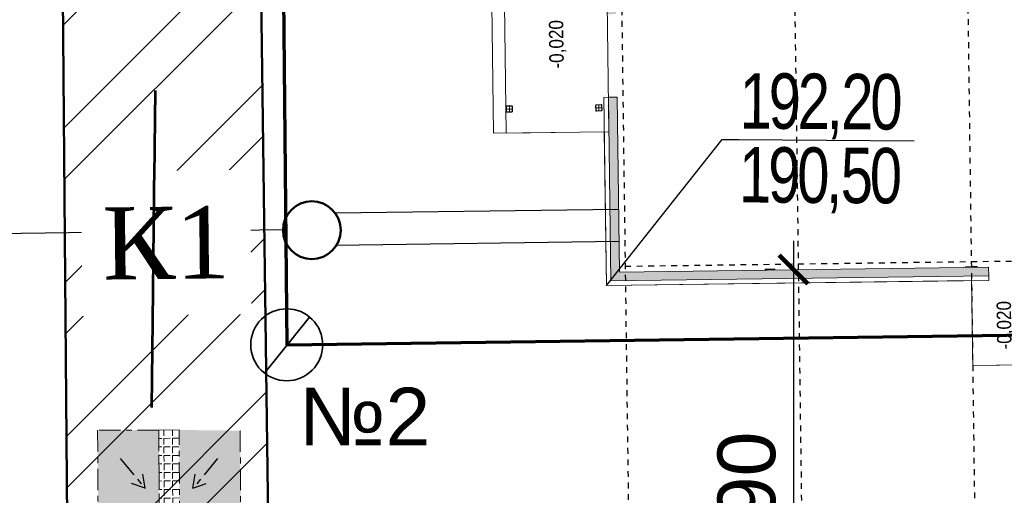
# Model space of a CAD drawing. Header units: millimetres. Extents: x -1417942937 to 6455317, y -572870874 to 774296.
# Tile 18 of 76: x 3227620 to 3227637, y 386177 to 386185. Entities that reach past the tile are written whole.
import ezdxf
from ezdxf import colors
from ezdxf.entities.mleader import LeaderData, LeaderLine
from ezdxf.math import Vec2, Vec3

# ---------------------------------------------------------------- set-up
doc = ezdxf.new("R2010")
doc.units = ezdxf.units.MM
doc.linetypes.add('CONTI', pattern=[0])
doc.linetypes.add('ОСЕВАЯ', pattern=[2, 1.25, -0.25, 0.25, -0.25])
for name, color, linetype, lineweight in [('000_Опасная зона', 10, 'Continuous', 35), ('1 Схема дв транспорта', 7, 'лоток2', 30), ('Оси', 92, 'ОСЕВАЯ', 9)]:
    doc.layers.add(name, color=color, linetype=linetype, lineweight=lineweight)
for name, color, linetype in [('02 Отм по угл', 1, 'Continuous'), ('1 Здание', 7, 'Continuous'), ('1 Здание 31.10.22', 7, 'Continuous'), ('1 Оси', 7, 'Continuous'), ('1 ПС', 7, 'Continuous'), ('8 К1', 7, 'Continuous')]:
    doc.layers.add(name, color=color, linetype=linetype)
doc.layers.add('41вспом', color=7, linetype='Continuous', lineweight=5, true_color=0xac0662)
doc.styles.add('ACAD14', font='arial.ttf', dxfattribs={"width": 0.75, "height": 1.5})
doc.styles.add('Arial', font='arial.ttf')
doc.styles.get("Standard").update_dxf_attribs({"font": 'arial.ttf'})
doc.styles.add('СГЕНЕРИР_СТИЛЬ_1', font='arial.ttf', dxfattribs={"width": 0.85})
doc.styles.add('Стиль НМ', font='arial.ttf')
doc.styles.add('стиль3', font='times.ttf')
doc.linetypes.add('OZ_krana', pattern='A,20,[130,ltypeshp.shx,S=3,R=0,X=0,Y=3],-0.01,[130,ltypeshp.shx,S=1.414,R=45,X=1,Y=5],-0.01,[130,ltypeshp.shx,S=1.414,R=-45,X=1,Y=3],20,-5,0,2,-5', length=52.02)
doc.linetypes.add('лоток2', pattern='A,12.7,-5.08,["V",Standard,S=2.54,R=90,X=-2.54,Y=-1.27],-6.35', length=24.13)
doc.dimstyles.new('Генплан-чел', dxfattribs={"dimtxt": 1.5, "dimasz": 0.5, "dimexe": 0.5, "dimexo": 0.5, "dimtad": 1, "dimzin": 0, "dimdsep": 46, "dimtxsty": 'ACAD14', "dimblk": 'OBLIQUE', "dimcen": 1, "dimdle": 0.5, "dimclrd": 256, "dimclre": 256, "dimclrt": 256, "dimadec": 8, "dimazin": 2, "dimtfac": 1, "dimtmove": 0, "dimatfit": 3, "dimldrblk": 'OPEN30', "dimfxl": 0.5, "dimtfill": 1, "dimtfillclr": 256, "dimtolj": 1, "dimtzin": 0, "dimlwd": -1, "dimlwe": -1, "dimarcsym": 0})
picture_1 = doc.add_image_def('image2.tif', size_in_pixel=(27388, 31050))
pattern_1 = [(0.205509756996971, (4195744.107855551, 501935.410560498), (-0.001803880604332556, 0.5029167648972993), [0.3657599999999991, -0.1371599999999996]), (90.20550975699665, (4195744.107855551, 501935.410560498), (-0.5029167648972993, -0.001803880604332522), [0.3657599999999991, -0.1371599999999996])]

# ---------------------------------------------------------------- blocks, each defined once
blk = doc.blocks.new('_None')
blk = doc.blocks.new('егыук5к')
at = {"layer": '1 Здание 31.10.22', "lineweight": 20, "ltscale": 100}
h = blk.add_hatch(color=7, dxfattribs=at)
h.dxf.hatch_style = 1
h.paths.add_polyline_path([(-66697.62285701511, -43782.57640554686), (-66697.62285701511, -43632.25405501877), (-69877.88014356, -43632.576405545), (-69877.88014356, -50182.49404543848), (-69727.88014356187, -50182.49404544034), (-69727.88014356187, -43782.57640554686)])
h.paths.add_polyline_path([(-65257.62285701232, -43632.25405501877), (-64357.62285701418, -43632.25405501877), (-64357.62285701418, -43782.57640554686), (-65257.62285701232, -43782.57640554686)])
h.paths.add_polyline_path([(-63347.62285701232, -43632.57640555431), (-61737.54039218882, -43632.57640555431), (-61737.54039218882, -43782.57640554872), (-63347.62285701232, -43782.57640554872)])
h.paths.add_polyline_path([(-60727.54039219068, -43632.25405501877), (-52577.81706735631, -43632.25405501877), (-52577.81706735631, -48292.57640554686), (-52727.81706735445, -48292.57640554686), (-52727.81706735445, -43782.57640554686), (-60727.54039218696, -43782.57640554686), (-60727.54039218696, -43633.0508269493)])
at = {"layer": '1 Здание 31.10.22', "color": 7, "lineweight": 20, "ltscale": 100}
for p, q in [((-66820.61706735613, -41912.57640554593), (-66935.01706735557, -41912.57640554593)), ((-66932.81706735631, -41955.4764055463), (-66932.81706735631, -41869.67640554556)), ((-66926.7670673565, -41955.4764055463), (-66926.7670673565, -41869.67640554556)), ((-66920.71706735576, -41857.57640554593), (-66834.91706735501, -41857.57640554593)), ((-66920.71706735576, -41863.62640554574), (-66834.91706735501, -41863.62640554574)), ((-66834.91706735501, -41961.52640554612), (-66920.71706735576, -41961.52640554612)), ((-66834.91706735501, -41967.57640554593), (-66920.71706735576, -41967.57640554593)), ((-66877.81706735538, -41855.37640554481), (-66877.81706735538, -41969.77640554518)), ((-66828.8670673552, -41869.67640554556), (-66828.8670673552, -41955.4764055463)), ((-66822.81706735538, -41869.67640554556), (-66822.81706735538, -41955.4764055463)), ((-66820.61706735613, -43462.576405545), (-66935.01706735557, -43462.576405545)), ((-66932.81706735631, -43505.47640554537), (-66932.81706735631, -43419.67640554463)), ((-66926.7670673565, -43505.47640554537), (-66926.7670673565, -43419.67640554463)), ((-66920.71706735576, -43407.576405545), (-66834.91706735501, -43407.576405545)), ((-66920.71706735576, -43413.62640554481), (-66834.91706735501, -43413.62640554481)), ((-66834.91706735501, -43511.52640554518), (-66920.71706735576, -43511.52640554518)), ((-66834.91706735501, -43517.576405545), (-66920.71706735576, -43517.576405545)), ((-66877.81706735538, -43405.37640554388), (-66877.81706735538, -43519.77640554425)), ((-66828.8670673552, -43419.67640554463), (-66828.8670673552, -43505.47640554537)), ((-66822.81706735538, -43419.67640554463), (-66822.81706735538, -43505.47640554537)), ((-69725.38014356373, -49782.57640554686), (-69715.38014356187, -49782.57640554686)), ((-69725.38014356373, -49982.57640554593), (-69725.38014356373, -49782.57640554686)), ((-69715.38014356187, -49866.32640554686), (-69715.38014356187, -49782.57640554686)), ((-69927.8801435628, -49882.576405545), (-71427.8801435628, -49882.576405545)), ((-71427.8801435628, -49882.576405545), (-71427.8801435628, -51922.57640554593)), ((-69725.38014356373, -49982.57640554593), (-69715.38014356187, -49982.57640554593)), ((-69715.38014356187, -49982.57640554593), (-69715.38014356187, -49898.82640554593))]:
    blk.add_line(p, q, dxfattribs=at)
blk.add_lwpolyline([(-67293.42720551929, -41632.25405501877), (-60593.03902480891, -41632.25405501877), (-60593.03902480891, -43632.25405501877), (-67293.42720551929, -43632.25405501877)], close=True, dxfattribs=at)
for points in [[(-66697.62285701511, -43632.576405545), (-66697.62285701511, -43552.576405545), (-69957.88014356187, -43552.576405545), (-69957.88014356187, -50182.49404544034), (-69877.88014356, -50182.49404544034)], [(-66697.62285701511, -43782.57640554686), (-66697.62285701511, -43632.25405501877), (-69877.88014356, -43632.576405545), (-69877.88014356, -50182.49404543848), (-69727.88014356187, -50182.49404544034), (-69727.88014356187, -43782.57640554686), (-66697.62285701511, -43782.57640554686)]]:
    blk.add_lwpolyline(points, dxfattribs=at)
for centre, radius, start, end in [((-66920.71706735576, -41869.67640554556), 12.09999999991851, 90, 180), ((-66920.71706735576, -41955.4764055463), 12.09999999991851, 180, 270), ((-66920.71706735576, -41869.67640554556), 6.049999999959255, 90, 180), ((-66920.71706735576, -41955.4764055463), 6.049999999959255, 180, 270), ((-66834.91706735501, -41869.67640554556), 12.09999999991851, 0, 90), ((-66834.91706735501, -41869.67640554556), 6.049999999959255, 0, 90), ((-66834.91706735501, -41955.4764055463), 12.09999999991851, 270, 0), ((-66834.91706735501, -41955.4764055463), 6.049999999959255, 270, 0), ((-66920.71706735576, -43419.67640554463), 12.09999999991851, 90, 180), ((-66920.71706735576, -43505.47640554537), 12.09999999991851, 180, 270), ((-66920.71706735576, -43419.67640554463), 6.049999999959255, 90, 180), ((-66920.71706735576, -43505.47640554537), 6.049999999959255, 180, 270), ((-66834.91706735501, -43419.67640554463), 12.09999999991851, 0, 90), ((-66834.91706735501, -43419.67640554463), 6.049999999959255, 0, 90), ((-66834.91706735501, -43505.47640554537), 12.09999999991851, 270, 0), ((-66834.91706735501, -43505.47640554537), 6.049999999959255, 270, 0)]:
    blk.add_arc(centre, radius, start, end, dxfattribs=at)
at = {"layer": '1 Оси', "color": 1, "linetype": 'ОСЕВАЯ', "lineweight": 25}
for p, q in [((-52577.81706735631, -43882.576405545), (-84716.18023865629, -43882.576405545)), ((-69627.88014356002, -43882.576405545), (-69627.88014356, -85379.52468266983)), ((-52827.81706735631, -46882.57640554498), (-84717.68023865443, -46882.576405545)), ((-52827.81706735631, -49882.57640554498), (-84717.68023865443, -49882.576405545))]:
    blk.add_line(p, q, dxfattribs=at)
at = {"layer": '1 Здание 31.10.22', "color": 7, "lineweight": 20, "ltscale": 100, "char_height": 250, "attachment_point": 3, "style": 'СГЕНЕРИР_СТИЛЬ_1'}
for insert in [(-65346.23992591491, -42615.63504343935), (-70318.71269682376, -50310.81420351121)]:
    blk.add_mtext('\\A1;{\\pqr;\\fArial|b0|i0|c204|p38;-0,020}', dxfattribs=dict(at, insert=insert))
blk = doc.blocks.new('мк')
at = {"lineweight": 30}
h = blk.add_hatch(color=252, dxfattribs=at)
h.dxf.hatch_style = 1
h.paths.add_polyline_path([(4204053.399318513, 502557.8691622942), (4204046.199438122, 502557.8276609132), (4204046.157538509, 502554.2279047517), (4204053.412285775, 502554.2539263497)])
h.paths.add_polyline_path([(4204060.654065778, 502557.8951838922), (4204053.399318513, 502557.8691622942), (4204053.412285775, 502554.2539263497), (4204060.667033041, 502554.2799479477)])
h.paths.add_polyline_path([(4204060.671337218, 502553.0799556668), (4204053.416589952, 502553.0539340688), (4204053.429557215, 502549.4386981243), (4204060.684304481, 502549.4647197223)])
h.paths.add_polyline_path([(4204053.416589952, 502553.0539340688), (4204046.161842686, 502553.0279124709), (4204046.174809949, 502549.4126765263), (4204053.429557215, 502549.4386981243)])
h = blk.add_hatch()
h.set_pattern_fill('ANGLE', scale=0.072, angle=0.2055097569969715)
h.set_pattern_definition(pattern_1)
h.paths.add_polyline_path([(4204061.854058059, 502557.8994880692), (4204060.654065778, 502557.8951838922), (4204060.675832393, 502548.1726124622), (4204061.875828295, 502548.1752989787)])
h = blk.add_hatch()
h.set_pattern_fill('ANGLE', scale=0.072, angle=0.2055097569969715)
h.set_pattern_definition(pattern_1)
h.paths.add_polyline_path([(4204060.671337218, 502553.0799556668), (4204060.667033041, 502554.2799479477), (4204046.157538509, 502554.2279047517), (4204046.161842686, 502553.0279124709)])
h = blk.add_hatch()
h.set_pattern_fill('ANGLE', scale=0.072, angle=0.2055097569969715)
h.set_pattern_definition([(0.205509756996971, (4195600.136068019, 503265.5745867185), (-0.001803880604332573, 0.5029167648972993), [0.3657599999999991, -0.1371599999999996]), (90.20550975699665, (4195600.136068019, 503265.5745867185), (-0.5029167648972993, -0.001803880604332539), [0.3657599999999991, -0.1371599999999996])])
h.paths.add_polyline_path([(4204061.891829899, 502548.1753348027), (4204058.536638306, 502548.1678232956), (4204058.542005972, 502545.7702293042), (4204061.897197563, 502545.7777408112)])
blk.add_line((4204046.199438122, 502557.8276609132), (4204053.399318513, 502557.8691622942))
for p, q in [((4204047.841967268, 502556.4946853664), (4204049.596960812, 502555.0349949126)), ((4204051.832351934, 502556.4052834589), (4204053.587345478, 502554.9455930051)), ((4204055.419157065, 502556.5843675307), (4204057.174150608, 502555.1246770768)), ((4204049.596960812, 502555.0349949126), (4204049.321050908, 502555.8252884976)), ((4204057.174150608, 502555.1246770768), (4204056.898240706, 502555.9149706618)), ((4204049.596960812, 502555.0349949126), (4204048.769626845, 502555.1623084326)), ((4204053.587345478, 502554.9455930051), (4204053.311435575, 502555.7358865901)), ((4204057.174150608, 502555.1246770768), (4204056.346816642, 502555.2519905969)), ((4204053.587345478, 502554.9455930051), (4204052.760011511, 502555.0729065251)), ((4204055.419157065, 502550.8392526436), (4204057.174150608, 502552.2989430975)), ((4204057.174150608, 502552.2989430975), (4204056.346816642, 502552.1716295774)), ((4204057.174150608, 502552.2989430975), (4204056.898240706, 502551.5086495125)), ((4204047.841967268, 502550.7495704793), (4204049.596960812, 502552.2092609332)), ((4204049.596960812, 502552.2092609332), (4204048.769626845, 502552.0819474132)), ((4204049.596960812, 502552.2092609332), (4204049.321050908, 502551.4189673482)), ((4204051.832351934, 502550.6601685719), (4204053.587345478, 502552.1198590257)), ((4204053.587345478, 502552.1198590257), (4204052.760011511, 502551.9925455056)), ((4204053.587345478, 502552.1198590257), (4204053.311435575, 502551.3295654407))]:
    blk.add_line(p, q, dxfattribs=at)
for points in [[(4204053.412285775, 502554.2539263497), (4204060.667033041, 502554.2799479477), (4204060.654065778, 502557.8951838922), (4204053.399318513, 502557.8691622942)], [(4204060.675832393, 502548.1726124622), (4204061.875828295, 502548.1752989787), (4204061.854058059, 502557.8994880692), (4204060.654065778, 502557.8951838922)], [(4204046.161842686, 502553.0279124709), (4204060.671337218, 502553.0799556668), (4204060.667033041, 502554.2799479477), (4204046.157538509, 502554.2279047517)], [(4204046.174809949, 502549.4126765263), (4204053.429557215, 502549.4386981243), (4204053.416589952, 502553.0539340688), (4204046.161842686, 502553.0279124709)], [(4204053.429557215, 502549.4386981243), (4204060.684304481, 502549.4647197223), (4204060.671337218, 502553.0799556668), (4204053.416589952, 502553.0539340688)]]:
    blk.add_lwpolyline(points, close=True)
at = {"lineweight": 30, "ltscale": 100}
blk.add_lwpolyline([(4204058.542005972, 502545.7702293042), (4204058.536638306, 502548.1678232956), (4204061.891829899, 502548.1753348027), (4204061.897197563, 502545.7777408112)], close=True, dxfattribs=at)
blk = doc.blocks.new('_ArchTick')
at = {"color": 0, "linetype": 'ByBlock', "const_width": 0.15}
blk.add_lwpolyline([(-0.5, -0.5), (0.5, 0.5)], dxfattribs=at)
blk = doc.blocks.new('*D178')
at = {"layer": '1 Здание', "transparency": 16777216}
for p, q in [((3227633.187314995, 386181.1371284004), (3227633.187314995, 386171.2368941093)), ((3227632.869543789, 386180.6371284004), (3227632.687314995, 386180.6371284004)), ((3227632.970644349, 386171.7368941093), (3227632.687314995, 386171.7368941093))]:
    blk.add_line(p, q, dxfattribs=at)
at = {"layer": 'Defpoints', "color": 0, "transparency": 16777216}
for p in [(3227633.369543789, 386180.6371284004), (3227633.187314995, 386171.7368941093), (3227633.470644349, 386171.7368941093)]:
    blk.add_point(p, dxfattribs=at)
at = {"layer": '1 Здание', "transparency": 16777216, "xscale": 0.5, "yscale": 0.5, "zscale": 0.5}
for p, rotation in [((3227633.187314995, 386180.6371284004), 90), ((3227633.187314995, 386171.7368941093), 270)]:
    blk.add_blockref('_ArchTick', p, dxfattribs=dict(at, rotation=rotation))
at = {"layer": '1 Здание', "lineweight": 50, "transparency": 16777216, "insert": (3227632.376739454, 386176.4702050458), "char_height": 1.5, "attachment_point": 5, "rotation": 90, "style": 'Arial', "bg_fill": 3, "box_fill_scale": 1.1, "bg_fill_color": 256, "bg_fill_true_color": 13158600, "bg_fill_transparency": 0}
blk.add_mtext('\\A1;{\\H0.66667x;8.90}', dxfattribs=at)
blk = doc.blocks.new('_Open30')
at = {"color": 0, "linetype": 'ByBlock', "lineweight": -2}
for p, q in [((-1, 0.26794919), (0, 0)), ((0, 0), (-1, -0.26794919)), ((0, 0), (-1, 0))]:
    blk.add_line(p, q, dxfattribs=at)
blk = doc.blocks.new('знак №2')
at = {"color": 1, "lineweight": 35}
blk.add_line((190896.3083656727, -1502150.221465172), (190392.1001061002, -1503769.790819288), dxfattribs=at)
blk.add_circle((190634.2493290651, -1502953.586266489), 848.1201065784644, dxfattribs=at)

msp = doc.modelspace()

# ---------------------------------------------------------------- hatches: boundary and pattern name
h = msp.add_hatch()
h.set_pattern_fill('ANSI32', color=44, scale=0.2)
h.set_pattern_definition([(45, (0, 0), (-1.347038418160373, 1.347038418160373), []), (45, (0.8980260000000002, 0), (-1.347038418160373, 1.347038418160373), [])])
edge = h.paths.add_edge_path()
edge.add_arc((3227632.986846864, 386174.5565406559), 8.890322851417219, 224.1227948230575, 266.3552408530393)
edge.add_line((3227632.421687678, 386165.6841996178), (3227613.228312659, 386164.9674839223))
edge.add_line((3227613.228312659, 386164.9674839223), (3227613.224163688, 386164.9730046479))
edge.add_arc((3227612.624752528, 386172.9498422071), 7.999326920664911, 274.2973553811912, 360.0019619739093)
edge.add_line((3227620.624079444, 386172.9501161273), (3227620.401952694, 386199.195816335))
edge.add_arc((3227629.524600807, 386197.4744276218), 9.283635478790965, 90.00000000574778, 169.3142727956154, ccw=False)
edge.add_line((3227629.524600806, 386206.7580631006), (3227662.982944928, 386207.0954062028))
edge.add_arc((3227662.982944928, 386212.5883914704), 5.492985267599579, 270.0000000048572, 359.9999999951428)
edge.add_line((3227668.475930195, 386212.5883914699), (3227669.366763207, 386198.022830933))
edge.add_arc((3227663.405550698, 386197.1531750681), 6.024313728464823, 8.30008478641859, 89.90699148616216)
edge.add_line((3227663.415329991, 386203.1774808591), (3227635.724455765, 386202.8226381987))
edge.add_arc((3227635.88582646, 386190.8237232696), 11.99999999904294, 90.77051153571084, 180.0000000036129)
edge.add_line((3227623.885826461, 386190.8237232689), (3227624.110126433, 386174.064936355))
edge.add_arc((3227632.926558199, 386174.5030001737), 8.827308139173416, 182.8445275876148, 260.370031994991)
edge.add_arc((3227632.986846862, 386174.5565406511), 8.890322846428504, 224.1227948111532, 260.04468306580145, ccw=False)

# ---------------------------------------------------------------- linework, layer by layer
at = {"layer": '000_Опасная зона', "linetype": 'OZ_krana', "lineweight": 53, "ltscale": 0.12}
msp.add_arc((3227624.407234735, 386179.3265260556), 7.75, 180, 272.285184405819, dxfattribs=at)
at = {"layer": '1 Здание', "color": 44, "lineweight": 50}
for p, q in [((3227620.623356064, 386173.0576965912), (3227620.401952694, 386199.195816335)), ((3227623.886911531, 386190.6623525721), (3227624.110126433, 386174.064936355))]:
    msp.add_line(p, q, dxfattribs=at)
at = {"layer": '41вспом', "color": 1}
msp.add_lwpolyline([(3227638.331998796, 386179.0037126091), (3227636.292183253, 386178.9762800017), (3227636.272415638, 386180.4461470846), (3227629.942987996, 386180.3610253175), (3227629.907158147, 386183.0252373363), (3227628.20731186, 386183.0023768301), (3227628.117209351, 386189.7021591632), (3227629.817055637, 386189.7250196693), (3227629.771264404, 386193.1299337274), (3227629.551284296, 386193.1269753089), (3227629.541871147, 386193.826912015), (3227629.761851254, 386193.8298704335), (3227629.708196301, 386197.8195096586), (3227634.169067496, 386197.8795020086), (3227634.143253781, 386199.798941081), (3227636.143072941, 386199.8258357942), (3227636.168886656, 386197.9063967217), (3227657.36569529, 386198.1914635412)], dxfattribs=at)
at = {"layer": '8 К1', "color": 32, "lineweight": 30, "true_color": 0xcd6928}
for p, q in [((3227630.155270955, 386181.6799637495), (3227625.241521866, 386181.6138798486)), ((3227624.337370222, 386181.3247752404), (3227618.012134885, 386181.2397085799)), ((3227630.1627645, 386181.12276369), (3227625.247532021, 386181.0566598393))]:
    msp.add_line(p, q, dxfattribs=at)
at = {"layer": '8 К1', "color": 32, "lineweight": 50, "true_color": 0xcd6928}
msp.add_circle((3227624.837219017, 386181.319921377), 0.4998723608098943, dxfattribs=at)
at = {"layer": '8 К1', "color": 32, "lineweight": 30, "true_color": 0xcd6928}
msp.add_circle((3227624.837219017, 386181.3199213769), 0.4998723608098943, dxfattribs=at)

# ---------------------------------------------------------------- block references
at = {"layer": '1 Здание 31.10.22', "color": 5, "lineweight": 60, "xscale": 0.001, "yscale": 0.001, "zscale": 0.001, "rotation": 90.7705}
msp.add_blockref('егыук5к', (3227585.453601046, 386249.72691286), dxfattribs=at)
at = {"layer": 'Оси', "color": 18, "linetype": 'CONTI', "true_color": 0x000000, "xscale": 0.2937552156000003, "yscale": 0.2937552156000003, "zscale": 0.2937552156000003, "rotation": 270.0386050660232}
msp.add_blockref('мк', (3079162.547190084, 1621038.592923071), dxfattribs=at)

# ---------------------------------------------------------------- pictures from other files: only their frames are drawn
image = msp.add_image(picture_1, insert=(3227525.614622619, 386119.453699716), size_in_units=(684.5630873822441, 776.0947810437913))
image.dxf.flags = 7

# ---------------------------------------------------------------- leaders
at = {"layer": '02 Отм по угл', "color": 1, "linetype": 'ByBlock', "lineweight": 20}
ml = msp.add_multileader_mtext('Standard', dxfattribs=at)
ml.set_content('{\\T0.9;192,20\\P\\C7;190,50}', color=1, style='ACAD14')
ml.set_leader_properties()
ml.set_arrow_properties(name='NONE')
ml.build(insert=Vec2(0, 0))
ml.multileader.update_dxf_attribs({"text_left_attachment_type": 6, "text_right_attachment_type": 6, "dogleg_length": 0.36, "arrow_head_size": 3.2})
ctx = ml.context
ctx.base_point, ctx.char_height, ctx.arrow_head_size, ctx.landing_gap_size, ctx.plane_origin, ctx.plane_x_axis, ctx.plane_y_axis = Vec3(3227632.240128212, 386182.8902123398), 0.96, 3.2, 0.008, Vec3(3227630.794544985, 386190.6888411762), Vec3(0.999976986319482, -0.006784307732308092), Vec3(0.006784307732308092, 0.999976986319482)
ctx.left_attachment, ctx.right_attachment = 6, 6
notes = []
notes.append((ctx, [(1, (1, 1, 0), (3227631.95213484, 386182.8921662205), (0.999976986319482, -0.006784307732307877), 0.2880000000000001, [(0, [(3227629.942987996, 386180.3610253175)], 0, [])])]))
ctx.mtext.insert, ctx.mtext.text_direction, ctx.mtext.rotation, ctx.mtext.width, ctx.mtext.line_spacing_factor, ctx.mtext.flow_direction = Vec3(3227632.255943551, 386184.0421315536), Vec3(0.999976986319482, -0.006784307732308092), 6.276400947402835, 14.20767836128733, 0.8, 5
for ctx, leaders in notes:
    for number, flags, end, landing, length, lines in leaders:
        leader = LeaderData()
        leader.index, (leader.has_last_leader_line, leader.has_dogleg_vector, leader.attachment_direction) = number, flags
        leader.last_leader_point, leader.dogleg_vector, leader.dogleg_length = Vec3(end), Vec3(landing), length
        for number, points, colour, breaks in lines:
            line = LeaderLine()
            line.index, line.vertices, line.color, line.breaks = number, Vec3.list(points), colors.encode_raw_color(colour), breaks
            leader.lines.append(line)
        ctx.leaders.append(leader)

# ---------------------------------------------------------------- next in the draw order: texts
at = {"lineweight": 30, "ltscale": 20, "insert": (3227626.89073496, 386178.589436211), "char_height": 1, "width": 1.448, "attachment_point": 3, "style": 'Стиль НМ', "bg_fill": 3, "box_fill_scale": 1.1, "bg_fill_color": 256, "bg_fill_transparency": 0}
msp.add_mtext('№2', dxfattribs=at)
at = {"layer": '8 К1', "color": 32, "lineweight": 30, "true_color": 0xcd6928, "insert": (3227622.313748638, 386181.1001312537), "char_height": 1.249999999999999, "width": 1.678406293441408, "attachment_point": 5, "rotation": 0.6085947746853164, "style": 'стиль3', "bg_fill": 3, "box_fill_scale": 1.5, "bg_fill_color": 256, "bg_fill_transparency": 0}
msp.add_mtext('К1', dxfattribs=at)

# ---------------------------------------------------------------- next in the draw order: dimensions: what is measured, and where the dimension line sits
at = {"layer": '1 Здание', "color": 5, "lineweight": 50}
dim = msp.add_linear_dim(base=(3227633.187314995, 386171.7368941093), p1=(3227633.369543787, 386180.6371284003), p2=(3227633.470644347, 386171.7368941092), angle=90, text='{\\H0.66667x;<>}', dimstyle='Генплан-чел', override={"dimgap": 0.3, "dimtxsty": 'Arial', "dimblk1": 'ArchTick', "dimblk2": 'ArchTick', "dimsah": 1}, dxfattribs=at)
dim.commit()
dim.dimension.update_dxf_attribs({"geometry": '*D178', "text_midpoint": (3227633.187314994, 386176.4702050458), "dimtype": 160})

# ---------------------------------------------------------------- next in the draw order: linework, layer by layer
at = {"layer": '1 ПС', "color": 4, "lineweight": 70}
msp.add_lwpolyline([(3227624.165141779, 386204.6281450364), (3227657.190738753, 386205.1797521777), (3227657.533399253, 386179.7720256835), (3227624.407234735, 386179.3265260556)], close=True, dxfattribs=at)
at = {"layer": '1 Схема дв транспорта', "color": 18, "lineweight": 53, "ltscale": 0.2, "true_color": 0x000000}
msp.add_line((3227622.119211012, 386183.7385593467), (3227622.059660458, 386178.2452077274), dxfattribs=at)

# ---------------------------------------------------------------- next in the draw order: block references
at = {"lineweight": 25, "xscale": 0.0007350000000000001, "yscale": 0.0007350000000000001, "zscale": 0.0007350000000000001, "rotation": 338.7166034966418}
msp.add_blockref('знак №2', (3227894.817167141, 387259.5215325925), dxfattribs=at)

doc.saveas('drawing.dxf')
